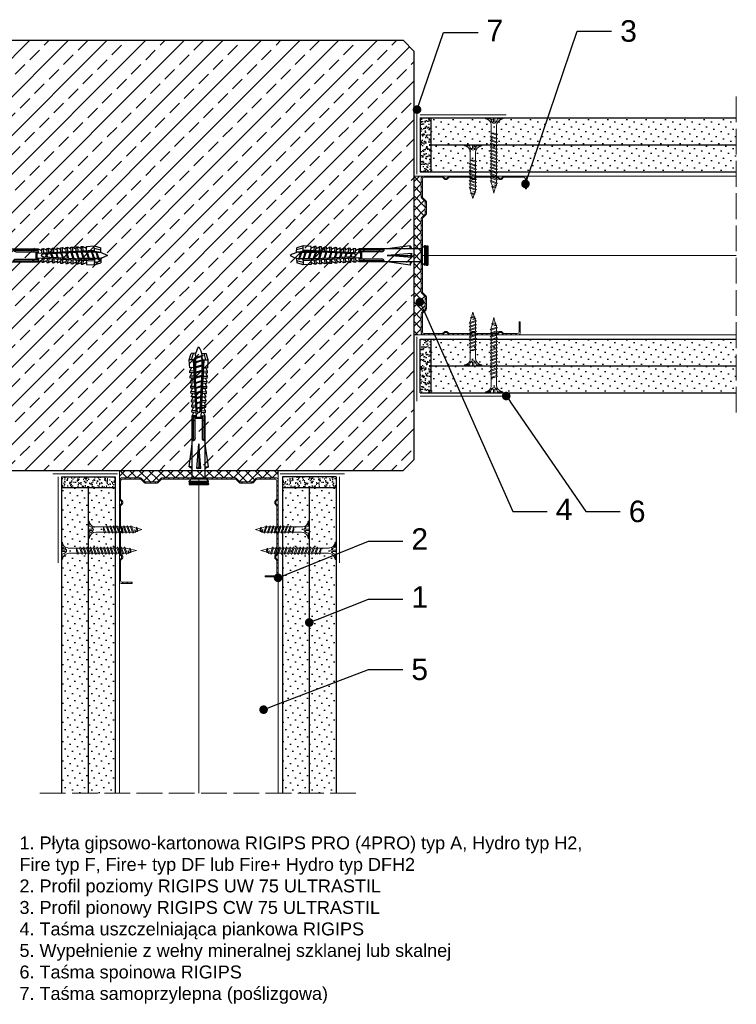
# Model space of a CAD drawing. Header units: millimetres. Extents: x 1245 to 3417, y 302 to 1534.
# Tile 5 of 9: x 2223 to 2557, y 302 to 759. Entities that reach past the tile are written whole.
import ezdxf
from ezdxf import colors
from ezdxf.entities.mleader import LeaderData, LeaderLine
from ezdxf.math import Vec2, Vec3

# ---------------------------------------------------------------- set-up
doc = ezdxf.new("R2010")
doc.units = ezdxf.units.MM
doc.linetypes.add('ACAD_ISO02W100', pattern=[15, 12, -3])
for name, color, linetype, lineweight in [('_ISOVER WELNA', 7, 'BATTING', 9), ('_RIGIPS AKCESORIA', 7, 'Continuous', 18), ('_RIGIPS G-K', 7, 'Continuous', 25), ('_RIGIPS PROFIL', 7, 'Continuous', 18), ('KRESKOWANIE', 7, 'Continuous', 9), ('OPISY', 7, 'Continuous', 9), ('PRZERYWANA', 7, 'ACAD_ISO02W100', 9)]:
    doc.layers.add(name, color=color, linetype=linetype, lineweight=lineweight)
doc.styles.get("Standard").update_dxf_attribs({"font": 'arial.ttf'})
doc.linetypes.add('BATTING', pattern='A,0.00254,-2.54,[134,ltypeshp.shx,S=2.54,R=0,X=-2.54,Y=0],-5.08,[134,ltypeshp.shx,S=2.54,R=180,X=2.54,Y=0],-2.54', length=10.16254)
pattern_1 = [(225, (111.4838, -378.402), (1.122532, -3.367596), [0, -3.175])]
pattern_2 = [(225, (111.4838, -401.602), (1.122532, -3.367596), [0, -3.175])]
pattern_3 = [(45, (3334.971, 2845.085), (3.367596, -1.122532), [0, -3.175])]
pattern_4 = [(45, (3358.171, 2845.085), (3.367596, -1.122532), [0, -3.175])]

# ---------------------------------------------------------------- blocks, each defined once
blk = doc.blocks.new('TN 25')
at = {"layer": '_RIGIPS AKCESORIA'}
for p, q in [((0, -0.84), (0, 7.16)), ((0, 7.16), (0.46, 7.16)), ((0.46, 4.78), (0, 4.78)), ((0.46, 7.16), (0.46, 4.78)), ((8.47, 4.46), (8.79, 5)), ((8.79, 5), (9.93, 2.01)), ((10.1, 4.46), (10.41, 5)), ((10.41, 5), (11.56, 2.01)), ((11.67, 4.46), (11.99, 5)), ((11.99, 5), (13.14, 2.01)), ((13.21, 4.46), (13.52, 5)), ((13.52, 5), (14.67, 2.01)), ((14.8, 4.46), (15.12, 5)), ((15.12, 5), (16.26, 2.01)), ((16.42, 4.46), (16.73, 5)), ((16.73, 5), (17.88, 2.01)), ((17.99, 4.46), (18.31, 5)), ((18.31, 5), (19.45, 2.01)), ((19.68, 4.46), (20, 5)), ((20, 5), (21.14, 2.01)), ((0, 3.5), (1.77, 3.5)), ((0, 2.83), (1.77, 2.83)), ((0.46, 1.64), (0, 1.64)), ((0.46, -0.84), (0.46, 1.64)), ((1.77, 3.5), (1.77, 4.2)), ((1.77, 2.83), (1.77, 2.18)), ((3.02, 4.46), (8.47, 4.46)), ((7.49, 2.01), (3.55, 2.01)), ((7.12, 4.46), (7.12, 3.18)), ((8.03, 2.01), (7.12, 4.46)), ((7.12, 3.18), (7.65, 1.53)), ((7.65, 1.53), (8.03, 2.01)), ((9.41, 2.01), (8.03, 2.01)), ((9.61, 1.51), (8.47, 4.46)), ((9, 4.46), (10.1, 4.46)), ((9.93, 2.01), (9.61, 1.51)), ((11.04, 2.01), (9.93, 2.01)), ((11.23, 1.51), (10.1, 4.46)), ((10.62, 4.46), (11.67, 4.46)), ((11.56, 2.01), (11.23, 1.51)), ((12.61, 2.01), (11.56, 2.01)), ((12.81, 1.51), (11.67, 4.46)), ((12.2, 4.46), (13.21, 4.46)), ((13.14, 2.01), (12.81, 1.51)), ((14.15, 2.01), (13.14, 2.01)), ((14.34, 1.51), (13.21, 4.46)), ((13.73, 4.46), (14.8, 4.46)), ((14.67, 2.01), (14.34, 1.51)), ((15.74, 2.01), (14.67, 2.01)), ((15.94, 1.51), (14.8, 4.46)), ((15.33, 4.46), (16.42, 4.46)), ((16.26, 2.01), (15.94, 1.51)), ((17.36, 2.01), (16.26, 2.01)), ((17.55, 1.51), (16.42, 4.46)), ((16.94, 4.46), (17.99, 4.46)), ((17.88, 2.01), (17.55, 1.51)), ((18.93, 2.01), (17.88, 2.01)), ((19.13, 1.51), (17.99, 4.46)), ((18.52, 4.46), (19.68, 4.46)), ((19.45, 2.01), (19.13, 1.51)), ((19.45, 2.01), (20.62, 2.01)), ((20.82, 1.51), (19.68, 4.46)), ((20.21, 4.46), (20.7, 4.46)), ((20.7, 4.46), (22.28, 3.98)), ((21.14, 2.01), (20.82, 1.51)), ((21.14, 2.01), (21.81, 2.12)), ((21.85, 1.83), (21.67, 3.28)), ((21.67, 3.28), (22.14, 2.4)), ((22.14, 2.4), (21.85, 1.83)), ((22.7, 2.36), (22.14, 2.4)), ((22.28, 3.98), (22.56, 4.37)), ((22.7, 2.36), (22.28, 3.98)), ((22.56, 4.37), (23.03, 2.71)), ((23.03, 2.71), (22.7, 2.36)), ((22.71, 3.85), (25, 3.24)), ((25, 3.24), (23.03, 2.71)), ((0, -0.84), (0.46, -0.84))]:
    blk.add_line(p, q, dxfattribs=at)
for centre, major_axis, ratio, start_param, end_param in [((3.09, 7.67), (0.17, 3.2), 0.826134, 1.773653, 3.180586), ((-0.04, 0.9), (0, 3.93), 0.848176, -0.720942, -0.151112), ((3.37, -1.57), (0.28, 3.57), 0.832181, 0.035984, 1.430787), ((-2.73, 15.91), (0, 14.76), 0.848176, 3.399396, 3.475072), ((0.59, 4.62), (0, 2.81), 0.848176, 3.475072, 3.862535), ((1.66, 3.18), (0, 0.895), 0.848176, -1.552777, -0.720942), ((1.66, 3.18), (0, 0.895), 0.848176, 3.862535, 4.730408)]:
    blk.add_ellipse(centre, major_axis=major_axis, ratio=ratio, start_param=start_param, end_param=end_param, dxfattribs=at)
blk = doc.blocks.new('TN 35')
at = {"layer": '_RIGIPS AKCESORIA'}
for p, q in [((0, -0.84), (0, 7.16)), ((0, 7.16), (0.46, 7.16)), ((0.46, 4.78), (0, 4.78)), ((0.46, 7.16), (0.46, 4.78)), ((8.47, 4.46), (8.79, 5)), ((8.79, 5), (9.93, 2.01)), ((10.1, 4.46), (10.41, 5)), ((10.41, 5), (11.56, 2.01)), ((11.67, 4.46), (11.99, 5)), ((11.99, 5), (13.14, 2.01)), ((13.21, 4.46), (13.52, 5)), ((13.52, 5), (14.67, 2.01)), ((14.8, 4.46), (15.12, 5)), ((15.12, 5), (16.26, 2.01)), ((16.42, 4.46), (16.73, 5)), ((16.73, 5), (17.88, 2.01)), ((17.99, 4.46), (18.31, 5)), ((18.31, 5), (19.45, 2.01)), ((19.57, 4.46), (19.88, 5)), ((19.88, 5), (21.03, 2.01)), ((21.14, 4.46), (21.46, 5)), ((21.46, 5), (22.6, 2.01)), ((22.72, 4.46), (23.03, 5)), ((23.03, 5), (24.18, 2.01)), ((24.29, 4.46), (24.61, 5)), ((24.61, 5), (25.75, 2.01)), ((25.87, 4.46), (26.18, 5)), ((26.18, 5), (27.33, 2.01)), ((27.44, 4.46), (27.76, 5)), ((27.76, 5), (28.9, 2.01)), ((29.13, 4.46), (29.45, 5)), ((29.45, 5), (30.59, 2.01)), ((0, 3.5), (1.77, 3.5)), ((0, 2.83), (1.77, 2.83)), ((0.46, 1.64), (0, 1.64)), ((0.46, -0.84), (0.46, 1.64)), ((1.77, 3.5), (1.77, 4.2)), ((1.77, 2.83), (1.77, 2.18)), ((3.02, 4.46), (8.47, 4.46)), ((7.49, 2.01), (3.55, 2.01)), ((7.12, 4.46), (7.12, 3.18)), ((8.03, 2.01), (7.12, 4.46)), ((7.12, 3.18), (7.65, 1.53)), ((7.65, 1.53), (8.03, 2.01)), ((9.41, 2.01), (8.03, 2.01)), ((9.61, 1.51), (8.47, 4.46)), ((9, 4.46), (10.1, 4.46)), ((9.93, 2.01), (9.61, 1.51)), ((11.04, 2.01), (9.93, 2.01)), ((11.23, 1.51), (10.1, 4.46)), ((10.62, 4.46), (11.67, 4.46)), ((11.56, 2.01), (11.23, 1.51)), ((12.61, 2.01), (11.56, 2.01)), ((12.81, 1.51), (11.67, 4.46)), ((12.2, 4.46), (13.21, 4.46)), ((13.14, 2.01), (12.81, 1.51)), ((14.15, 2.01), (13.14, 2.01)), ((14.34, 1.51), (13.21, 4.46)), ((13.73, 4.46), (14.8, 4.46)), ((14.67, 2.01), (14.34, 1.51)), ((15.74, 2.01), (14.67, 2.01)), ((15.94, 1.51), (14.8, 4.46)), ((15.33, 4.46), (16.42, 4.46)), ((16.26, 2.01), (15.94, 1.51)), ((17.36, 2.01), (16.26, 2.01)), ((17.55, 1.51), (16.42, 4.46)), ((16.94, 4.46), (17.99, 4.46)), ((17.88, 2.01), (17.55, 1.51)), ((18.93, 2.01), (17.84, 2.01)), ((19.13, 1.51), (17.99, 4.46)), ((18.52, 4.46), (19.57, 4.46)), ((19.45, 2.01), (19.13, 1.51)), ((20.51, 2.01), (19.41, 2.01)), ((20.7, 1.51), (19.57, 4.46)), ((20.09, 4.46), (21.14, 4.46)), ((21.03, 2.01), (20.7, 1.51)), ((22.08, 2.01), (20.99, 2.01)), ((22.28, 1.51), (21.14, 4.46)), ((21.67, 4.46), (22.72, 4.46)), ((22.6, 2.01), (22.28, 1.51)), ((23.66, 2.01), (22.56, 2.01)), ((23.85, 1.51), (22.72, 4.46)), ((23.24, 4.46), (24.29, 4.46)), ((24.18, 2.01), (23.85, 1.51)), ((25.23, 2.01), (24.14, 2.01)), ((25.43, 1.51), (24.29, 4.46)), ((24.81, 4.46), (25.87, 4.46)), ((25.75, 2.01), (25.43, 1.51)), ((26.81, 2.01), (25.71, 2.01)), ((27, 1.51), (25.87, 4.46)), ((26.39, 4.46), (27.44, 4.46)), ((27.33, 2.01), (27, 1.51)), ((28.38, 2.01), (27.33, 2.01)), ((28.58, 1.51), (27.44, 4.46)), ((27.96, 4.46), (29.13, 4.46)), ((28.9, 2.01), (28.58, 1.51)), ((28.9, 2.01), (30.07, 2.01)), ((30.27, 1.51), (29.13, 4.46)), ((29.65, 4.46), (30.15, 4.46)), ((30.15, 4.46), (31.73, 3.98)), ((30.59, 2.01), (30.27, 1.51)), ((30.59, 2.01), (31.26, 2.12)), ((31.3, 1.83), (31.12, 3.28)), ((31.12, 3.28), (31.59, 2.4)), ((31.59, 2.4), (31.3, 1.83)), ((32.15, 2.36), (31.59, 2.4)), ((31.73, 3.98), (32.01, 4.37)), ((32.15, 2.36), (31.73, 3.98)), ((32.01, 4.37), (32.48, 2.71)), ((32.48, 2.71), (32.15, 2.36)), ((32.16, 3.85), (35, 3.24)), ((35, 3.24), (32.48, 2.71)), ((0, -0.84), (0.46, -0.84))]:
    blk.add_line(p, q, dxfattribs=at)
for centre, major_axis, ratio, start_param, end_param in [((3.09, 7.67), (0.17, 3.2), 0.826134, 1.773653, 3.180586), ((-0.04, 0.9), (0, 3.93), 0.848176, -0.720942, -0.151112), ((3.37, -1.57), (0.28, 3.57), 0.832181, 0.035984, 1.430787), ((-2.73, 15.91), (0, 14.76), 0.848176, 3.399396, 3.475072), ((0.59, 4.62), (0, 2.81), 0.848176, 3.475072, 3.862535), ((1.66, 3.18), (0, 0.895), 0.848176, -1.552777, -0.720942), ((1.66, 3.18), (0, 0.895), 0.848176, 3.862535, 4.730408)]:
    blk.add_ellipse(centre, major_axis=major_axis, ratio=ratio, start_param=start_param, end_param=end_param, dxfattribs=at)
blk = doc.blocks.new('CW 75 ULTRASTIL')
h = blk.add_hatch()
h.set_pattern_fill('ANSI31', color=256, scale=0.5, style=0)
h.paths.add_polyline_path([(106.07, 103.31, -0.414214), (106.87, 104.11), (115.19, 104.11, -0.198912), (115.55, 103.96), (116.25, 103.25, 0.198912), (116.61, 103.11), (117.19, 103.11, 0.198912), (117.55, 103.25), (118.25, 103.96, -0.198912), (118.61, 104.11), (127.89, 104.11, -0.198912), (128.25, 103.96), (128.95, 103.25, 0.198912), (129.31, 103.11), (129.89, 103.11, 0.198912), (130.25, 103.25), (130.95, 103.96, -0.198912), (131.31, 104.11), (140.59, 104.11, -0.198912), (140.95, 103.96), (141.65, 103.25, 0.198912), (142.01, 103.11), (142.59, 103.11, 0.198912), (142.95, 103.25), (143.65, 103.96, -0.198912), (144.01, 104.11), (153.17, 104.11, -0.414214), (153.97, 103.31), (153.97, 98.66), (154.52, 98.66), (154.52, 103.86, 0.414214), (153.72, 104.66), (144.01, 104.66, 0.198912), (143.65, 104.51), (142.95, 103.8, -0.198912), (142.59, 103.66), (142.01, 103.66, -0.198912), (141.65, 103.8), (140.95, 104.51, 0.198912), (140.59, 104.66), (131.31, 104.66, 0.198912), (130.95, 104.51), (130.25, 103.8, -0.198912), (129.89, 103.66), (129.31, 103.66, -0.198912), (128.95, 103.8), (128.25, 104.51, 0.198912), (127.89, 104.66), (118.61, 104.66, 0.198912), (118.25, 104.51), (117.55, 103.8, -0.198912), (117.19, 103.66), (116.61, 103.66, -0.198912), (116.25, 103.8), (115.55, 104.51, 0.198912), (115.19, 104.66), (106.32, 104.66, 0.414214), (105.52, 103.86), (105.52, 94.86, 0.198912), (105.67, 94.51), (107.17, 93, -0.198912), (107.32, 92.65), (107.32, 87.06, -0.198912), (107.17, 86.71), (105.67, 85.2, 0.198912), (105.52, 84.85), (105.52, 50.66, 0.198912), (105.67, 50.31), (107.17, 48.8, -0.198912), (107.32, 48.45), (107.32, 42.86, -0.198912), (107.17, 42.51), (105.67, 41, 0.198912), (105.52, 40.65), (105.52, 31.66, 0.414214), (106.32, 30.86), (115.19, 30.86, 0.198912), (115.55, 31), (116.25, 31.71, -0.198912), (116.61, 31.86), (117.19, 31.86, -0.198912), (117.55, 31.71), (118.25, 31, 0.198912), (118.61, 30.86), (127.89, 30.86, 0.198912), (128.25, 31), (128.95, 31.71, -0.198912), (129.31, 31.86), (129.89, 31.86, -0.198912), (130.25, 31.71), (130.95, 31, 0.198912), (131.31, 30.86), (140.59, 30.86, 0.198912), (140.95, 31), (141.65, 31.71, -0.198912), (142.01, 31.86), (142.59, 31.86, -0.198912), (142.95, 31.71), (143.65, 31, 0.198912), (144.01, 30.86), (150.72, 30.86, 0.414214), (151.52, 31.66), (151.52, 36.86), (150.97, 36.86), (150.97, 32.21, -0.414214), (150.17, 31.41), (144.01, 31.41, -0.198912), (143.65, 31.55), (142.95, 32.26, 0.198912), (142.59, 32.41), (142.01, 32.41, 0.198912), (141.65, 32.26), (140.95, 31.55, -0.198912), (140.59, 31.41), (131.31, 31.41, -0.198912), (130.95, 31.55), (130.25, 32.26, 0.198912), (129.89, 32.41), (129.31, 32.41, 0.198912), (128.95, 32.26), (128.25, 31.55, -0.198912), (127.89, 31.41), (118.61, 31.41, -0.198912), (118.25, 31.55), (117.55, 32.26, 0.198912), (117.19, 32.41), (116.61, 32.41, 0.198912), (116.25, 32.26), (115.55, 31.55, -0.198912), (115.19, 31.41), (106.87, 31.41, -0.414214), (106.07, 32.21), (106.07, 40.65, -0.198912), (106.22, 41), (107.72, 42.51, 0.198912), (107.87, 42.86), (107.87, 48.45, 0.198912), (107.72, 48.8), (106.22, 50.31, -0.198912), (106.07, 50.66), (106.07, 84.85, -0.198912), (106.22, 85.2), (107.72, 86.71, 0.198912), (107.87, 87.06), (107.87, 92.65, 0.198912), (107.72, 93), (106.22, 94.51, -0.198912), (106.07, 94.86)])
at = {"layer": '_RIGIPS PROFIL'}
for p, q in [((105.52, 103.86), (105.52, 94.86)), ((106.07, 103.31), (106.07, 94.86)), ((115.19, 104.66), (106.32, 104.66)), ((115.19, 104.11), (106.87, 104.11)), ((115.55, 104.51), (116.25, 103.8)), ((115.55, 103.96), (116.25, 103.25)), ((117.19, 103.66), (116.61, 103.66)), ((117.19, 103.11), (116.61, 103.11)), ((118.25, 104.51), (117.55, 103.8)), ((118.25, 103.96), (117.55, 103.25)), ((127.89, 104.66), (118.61, 104.66)), ((127.89, 104.11), (118.61, 104.11)), ((128.25, 104.51), (128.95, 103.8)), ((128.25, 103.96), (128.95, 103.25)), ((129.89, 103.66), (129.31, 103.66)), ((129.89, 103.11), (129.31, 103.11)), ((130.95, 104.51), (130.25, 103.8)), ((130.95, 103.96), (130.25, 103.25)), ((131.31, 104.66), (140.59, 104.66)), ((131.31, 104.11), (140.59, 104.11)), ((140.95, 104.51), (141.65, 103.8)), ((140.95, 103.96), (141.65, 103.25)), ((142.59, 103.66), (142.01, 103.66)), ((142.59, 103.11), (142.01, 103.11)), ((143.65, 104.51), (142.95, 103.8)), ((143.65, 103.96), (142.95, 103.25)), ((153.72, 104.66), (144.01, 104.66)), ((153.17, 104.11), (144.01, 104.11)), ((153.97, 98.66), (153.97, 103.31)), ((154.52, 98.66), (154.52, 103.86)), ((153.97, 98.66), (154.52, 98.66)), ((107.17, 93), (105.67, 94.51)), ((107.72, 93), (106.22, 94.51)), ((107.32, 92.65), (107.32, 87.06)), ((107.87, 92.65), (107.87, 87.06)), ((105.52, 84.85), (105.52, 50.66)), ((107.17, 86.71), (105.67, 85.2)), ((106.07, 84.85), (106.07, 50.66)), ((107.72, 86.71), (106.22, 85.2)), ((107.17, 48.8), (105.67, 50.31)), ((107.72, 48.8), (106.22, 50.31)), ((107.32, 42.86), (107.32, 48.45)), ((107.87, 42.86), (107.87, 48.45)), ((107.17, 42.51), (105.67, 41)), ((107.72, 42.51), (106.22, 41)), ((105.52, 31.66), (105.52, 40.65)), ((106.07, 32.21), (106.07, 40.65)), ((150.97, 36.86), (150.97, 32.21)), ((150.97, 36.86), (151.52, 36.86)), ((151.52, 36.86), (151.52, 31.66)), ((115.55, 31.55), (116.25, 32.26)), ((117.19, 32.41), (116.61, 32.41)), ((118.25, 31.55), (117.55, 32.26)), ((128.25, 31.55), (128.95, 32.26)), ((129.89, 32.41), (129.31, 32.41)), ((130.95, 31.55), (130.25, 32.26)), ((140.95, 31.55), (141.65, 32.26)), ((142.59, 32.41), (142.01, 32.41)), ((143.65, 31.55), (142.95, 32.26)), ((115.19, 30.86), (106.32, 30.86)), ((115.19, 31.41), (106.87, 31.41)), ((115.55, 31), (116.25, 31.71)), ((117.19, 31.86), (116.61, 31.86)), ((118.25, 31), (117.55, 31.71)), ((127.89, 31.41), (118.61, 31.41)), ((127.89, 30.86), (118.61, 30.86)), ((128.25, 31), (128.95, 31.71)), ((129.89, 31.86), (129.31, 31.86)), ((130.95, 31), (130.25, 31.71)), ((131.31, 31.41), (140.59, 31.41)), ((131.31, 30.86), (140.59, 30.86)), ((140.95, 31), (141.65, 31.71)), ((142.59, 31.86), (142.01, 31.86)), ((143.65, 31), (142.95, 31.71)), ((150.17, 31.41), (144.01, 31.41)), ((150.72, 30.86), (144.01, 30.86))]:
    blk.add_line(p, q, dxfattribs=at)
for centre, radius, start, end in [((106.32, 103.86), 0.8, 90, 180), ((106.87, 103.31), 0.8, 90, 180), ((115.19, 104.16), 0.5, 45, 90), ((115.19, 103.61), 0.5, 45, 90), ((116.61, 104.16), 0.5, 225, 270), ((116.61, 103.61), 0.5, 225, 270), ((117.19, 104.16), 0.5, 270, 315), ((117.19, 103.61), 0.5, 270, 315), ((118.61, 104.16), 0.5, 90, 135), ((118.61, 103.61), 0.5, 90, 135), ((127.89, 104.16), 0.5, 45, 90), ((127.89, 103.61), 0.5, 45, 90), ((129.31, 104.16), 0.5, 225, 270), ((129.31, 103.61), 0.5, 225, 270), ((129.89, 104.16), 0.5, 270, 315), ((129.89, 103.61), 0.5, 270, 315), ((131.31, 104.16), 0.5, 90, 135), ((131.31, 103.61), 0.5, 90, 135), ((140.59, 104.16), 0.5, 45, 90), ((140.59, 103.61), 0.5, 45, 90), ((142.01, 104.16), 0.5, 225, 270), ((142.01, 103.61), 0.5, 225, 270), ((142.59, 104.16), 0.5, 270, 315), ((142.59, 103.61), 0.5, 270, 315), ((144.01, 104.16), 0.5, 90, 135), ((144.01, 103.61), 0.5, 90, 135), ((153.17, 103.31), 0.8, 0, 90), ((153.72, 103.86), 0.8, 0, 90), ((106.02, 94.86), 0.5, 180, 225), ((106.57, 94.86), 0.5, 180, 225), ((106.82, 92.65), 0.5, 0, 45), ((107.37, 92.65), 0.5, 0, 45), ((106.82, 87.06), 0.5, 315, 0), ((107.37, 87.06), 0.5, 315, 0), ((106.02, 84.85), 0.5, 135, 180), ((106.57, 84.85), 0.5, 135, 180), ((106.02, 50.66), 0.5, 180, 225), ((106.57, 50.66), 0.5, 180, 225), ((106.82, 48.45), 0.5, 0, 45), ((107.37, 48.45), 0.5, 0, 45), ((106.82, 42.86), 0.5, 315, 0), ((107.37, 42.86), 0.5, 315, 0), ((106.02, 40.65), 0.5, 135, 180), ((106.57, 40.65), 0.5, 135, 180), ((106.87, 32.21), 0.8, 180, 270), ((116.61, 31.91), 0.5, 90, 135), ((117.19, 31.91), 0.5, 45, 90), ((129.31, 31.91), 0.5, 90, 135), ((129.89, 31.91), 0.5, 45, 90), ((142.01, 31.91), 0.5, 90, 135), ((142.59, 31.91), 0.5, 45, 90), ((150.17, 32.21), 0.8, 270, 0), ((106.32, 31.66), 0.8, 180, 270), ((115.19, 31.91), 0.5, 270, 315), ((115.19, 31.36), 0.5, 270, 315), ((116.61, 31.36), 0.5, 90, 135), ((117.19, 31.36), 0.5, 45, 90), ((118.61, 31.91), 0.5, 225, 270), ((118.61, 31.36), 0.5, 225, 270), ((127.89, 31.91), 0.5, 270, 315), ((127.89, 31.36), 0.5, 270, 315), ((129.31, 31.36), 0.5, 90, 135), ((129.89, 31.36), 0.5, 45, 90), ((131.31, 31.91), 0.5, 225, 270), ((131.31, 31.36), 0.5, 225, 270), ((140.59, 31.91), 0.5, 270, 315), ((140.59, 31.36), 0.5, 270, 315), ((142.01, 31.36), 0.5, 90, 135), ((142.59, 31.36), 0.5, 45, 90), ((144.01, 31.91), 0.5, 225, 270), ((144.01, 31.36), 0.5, 225, 270), ((150.72, 31.66), 0.8, 270, 0)]:
    blk.add_arc(centre, radius, start, end, dxfattribs=at)
blk = doc.blocks.new('kolek rozprezny komplet 60')
for p, q in [((393.81, 219.85), (390.76, 218.91)), ((393.68, 217.35), (393.81, 219.85)), ((397.41, 219.66), (393.81, 219.85)), ((443.47, 219.95), (432.8, 218.45)), ((443.47, 218.45), (443.47, 219.95)), ((443.47, 219.95), (444.34, 218.45)), ((450.17, 219.95), (448.67, 218.45)), ((450.17, 219.95), (450.17, 210.95)), ((450.67, 219.95), (450.17, 219.95)), ((450.67, 219.95), (450.67, 210.95)), ((450.67, 219.35), (451.17, 219.95)), ((451.17, 219.95), (451.67, 219.95)), ((451.17, 219.95), (451.17, 210.95)), ((451.67, 219.95), (451.67, 210.95)), ((390.66, 217.01), (390.76, 218.91)), ((393.15, 216.88), (390.66, 217.01)), ((393.75, 218.75), (390.71, 217.96)), ((391.67, 216.95), (392.67, 216.95)), ((392.67, 216.95), (391.67, 213.95)), ((392.67, 216.95), (392.07, 213.95)), ((393.07, 216.95), (392.07, 213.95)), ((392.67, 216.95), (393.04, 217.45)), ((393.07, 216.95), (393.04, 217.45)), ((393.07, 216.95), (394.67, 216.95)), ((394.67, 216.95), (393.67, 213.95)), ((417.38, 216.11), (393.68, 217.35)), ((420.47, 216.55), (393.71, 217.95)), ((394.67, 216.95), (394.07, 213.95)), ((395.07, 216.95), (394.07, 213.95)), ((394.67, 216.95), (394.92, 217.29)), ((395.07, 216.95), (395.05, 217.28)), ((395.07, 216.95), (397.07, 216.95)), ((397.07, 216.95), (396.07, 213.95)), ((397.07, 216.95), (396.47, 213.95)), ((397.47, 216.95), (396.47, 213.95)), ((397.07, 216.95), (397.23, 217.17)), ((397.31, 217.76), (397.41, 219.66)), ((397.47, 216.95), (397.46, 217.16)), ((397.47, 216.95), (399.47, 216.95)), ((397.67, 217.14), (397.71, 217.74)), ((399, 219.58), (397.82, 218.98)), ((398.47, 217.1), (398.5, 217.7)), ((399.47, 216.95), (398.47, 213.95)), ((399.47, 216.95), (398.87, 213.95)), ((399.87, 216.95), (398.87, 213.95)), ((398.9, 217.68), (399, 219.58)), ((399.8, 219.54), (399, 219.58)), ((399.47, 216.95), (399.55, 217.05)), ((399.7, 217.64), (399.8, 219.54)), ((399.87, 216.95), (399.87, 217.03)), ((399.87, 216.95), (401.38, 216.95)), ((400.07, 217.02), (400.1, 217.62)), ((401.4, 219.45), (400.22, 218.85)), ((400.87, 216.98), (400.9, 217.58)), ((401.87, 216.92), (400.87, 213.95)), ((401.87, 216.92), (401.27, 213.95)), ((402.26, 216.9), (401.27, 213.95)), ((401.3, 217.56), (401.4, 219.45)), ((402.2, 219.41), (401.4, 219.45)), ((402.1, 217.51), (402.2, 219.41)), ((402.47, 216.89), (402.5, 217.49)), ((403.8, 219.33), (402.61, 218.72)), ((403.27, 216.85), (403.3, 217.45)), ((404.22, 216.8), (403.31, 214.05)), ((403.7, 217.43), (403.8, 219.33)), ((404.24, 216.8), (403.7, 214.07)), ((404.62, 216.78), (403.72, 214.07)), ((404.6, 219.29), (403.8, 219.33)), ((404.5, 217.39), (404.6, 219.29)), ((404.86, 216.77), (404.9, 217.37)), ((406.19, 219.2), (405.01, 218.6)), ((405.66, 216.73), (405.69, 217.32)), ((406.58, 216.68), (405.75, 214.18)), ((406.09, 217.3), (406.19, 219.2)), ((406.62, 216.68), (406.12, 214.2)), ((406.98, 216.66), (406.16, 214.2)), ((406.99, 219.16), (406.19, 219.2)), ((406.89, 217.26), (406.99, 219.16)), ((407.26, 216.64), (407.29, 217.24)), ((408.59, 219.08), (407.41, 218.47)), ((408.06, 216.6), (408.09, 217.2)), ((408.94, 216.55), (408.19, 214.31)), ((408.49, 217.18), (408.59, 219.08)), ((408.99, 216.55), (408.55, 214.33)), ((409.39, 219.03), (408.59, 219.08)), ((409.34, 216.53), (408.6, 214.33)), ((409.29, 217.14), (409.39, 219.03)), ((409.66, 216.52), (409.69, 217.12)), ((410.99, 218.95), (409.8, 218.35)), ((410.46, 216.47), (410.49, 217.07)), ((411.3, 216.43), (410.64, 214.44)), ((410.89, 217.05), (410.99, 218.95)), ((411.37, 216.43), (410.98, 214.45)), ((411.69, 216.41), (411.04, 214.46)), ((412.59, 218.87), (411.4, 218.26)), ((412.05, 216.39), (412.09, 216.99)), ((412.49, 216.97), (412.59, 218.87)), ((413.38, 218.82), (412.59, 218.87)), ((412.85, 216.35), (412.89, 216.95)), ((413.66, 216.31), (413.08, 214.56)), ((413.28, 216.93), (413.38, 218.82)), ((413.75, 216.3), (413.4, 214.58)), ((414.05, 216.29), (413.49, 214.58)), ((414.98, 218.74), (413.8, 218.14)), ((414.45, 216.27), (414.48, 216.86)), ((414.88, 216.84), (414.98, 218.74)), ((415.78, 218.7), (414.98, 218.74)), ((415.25, 216.22), (415.28, 216.82)), ((416.02, 216.18), (415.52, 214.69)), ((415.68, 216.8), (415.78, 218.7)), ((416.12, 216.18), (415.83, 214.71)), ((416.41, 216.16), (415.93, 214.71)), ((417.38, 218.62), (416.2, 218.01)), ((417.28, 216.72), (417.38, 218.62)), ((418.18, 218.57), (417.38, 218.62)), ((418.22, 215.58), (418.01, 214.95)), ((418.08, 216.68), (418.18, 218.57)), ((419.78, 218.49), (418.59, 217.89)), ((419.68, 216.59), (419.78, 218.49)), ((430.17, 217.15), (419.71, 217.15)), ((431.37, 217.95), (419.75, 217.95)), ((448.67, 218.45), (419.77, 218.45)), ((420.47, 217.15), (420.47, 213.75)), ((420.67, 217.15), (420.67, 213.75)), ((420.87, 217.15), (420.87, 213.75)), ((444.34, 216.37), (432.8, 215.45)), ((432.8, 215.45), (443.47, 215.45)), ((444.34, 214.53), (432.8, 215.45)), ((444.34, 216.37), (443.47, 215.45)), ((444.34, 214.53), (443.47, 215.45)), ((444.34, 214.53), (444.34, 216.37)), ((448.67, 218.45), (448.67, 212.45)), ((448.67, 216.95), (448.67, 213.95)), ((393.15, 214.02), (390.66, 213.89)), ((390.66, 213.89), (390.76, 211.99)), ((393.75, 212.15), (390.71, 212.94)), ((393.81, 211.05), (390.76, 211.99)), ((391.67, 213.95), (391.71, 213.45)), ((391.71, 213.45), (392.07, 213.95)), ((392.07, 213.95), (393.67, 213.95)), ((393.67, 213.95), (393.7, 213.55)), ((417.38, 214.79), (393.68, 213.55)), ((393.68, 213.55), (393.81, 211.05)), ((420.47, 214.35), (393.71, 212.95)), ((393.78, 213.55), (394.07, 213.95)), ((397.41, 211.24), (393.81, 211.05)), ((394.07, 213.95), (396.07, 213.95)), ((396.07, 213.95), (396.09, 213.67)), ((396.28, 213.68), (396.47, 213.95)), ((396.47, 213.95), (398.47, 213.95)), ((397.31, 213.14), (397.41, 211.24)), ((397.67, 213.76), (397.71, 213.16)), ((399, 211.32), (397.82, 211.93)), ((398.47, 213.95), (398.48, 213.8)), ((398.47, 213.8), (398.5, 213.2)), ((398.77, 213.81), (398.87, 213.95)), ((398.87, 213.95), (400.87, 213.95)), ((398.9, 213.22), (399, 211.32)), ((399.8, 211.36), (399, 211.32)), ((399.7, 213.26), (399.8, 211.36)), ((400.07, 213.88), (400.1, 213.28)), ((401.4, 211.45), (400.22, 212.05)), ((400.87, 213.95), (400.88, 213.92)), ((400.87, 213.92), (400.9, 213.32)), ((401.27, 213.95), (401.38, 213.95)), ((401.27, 213.94), (401.27, 213.95)), ((401.3, 213.35), (401.4, 211.45)), ((402.2, 211.49), (401.4, 211.45)), ((402.1, 213.39), (402.2, 211.49)), ((402.47, 214.01), (402.5, 213.41)), ((403.8, 211.57), (402.61, 212.18)), ((403.27, 214.05), (403.3, 213.45)), ((403.7, 213.47), (403.8, 211.57)), ((404.6, 211.62), (403.8, 211.57)), ((404.5, 213.51), (404.6, 211.62)), ((404.86, 214.13), (404.9, 213.53)), ((406.19, 211.7), (405.01, 212.3)), ((405.66, 214.17), (405.69, 213.58)), ((406.09, 213.6), (406.19, 211.7)), ((406.99, 211.74), (406.19, 211.7)), ((406.89, 213.64), (406.99, 211.74)), ((407.26, 214.26), (407.29, 213.66)), ((408.59, 211.82), (407.41, 212.43)), ((408.06, 214.3), (408.09, 213.7)), ((408.49, 213.72), (408.59, 211.82)), ((409.39, 211.87), (408.59, 211.82)), ((409.29, 213.76), (409.39, 211.87)), ((409.66, 214.38), (409.69, 213.79)), ((410.99, 211.95), (409.8, 212.55)), ((410.46, 214.43), (410.49, 213.83)), ((410.89, 213.85), (410.99, 211.95)), ((412.59, 212.03), (411.4, 212.64)), ((412.05, 214.51), (412.09, 213.91)), ((412.49, 213.93), (412.59, 212.03)), ((413.38, 212.08), (412.59, 212.03)), ((412.85, 214.55), (412.89, 213.95)), ((413.28, 213.97), (413.38, 212.08)), ((414.98, 212.16), (413.8, 212.76)), ((414.45, 214.64), (414.48, 214.04)), ((414.88, 214.06), (414.98, 212.16)), ((415.78, 212.2), (414.98, 212.16)), ((415.25, 214.68), (415.28, 214.08)), ((415.68, 214.1), (415.78, 212.2)), ((417.38, 212.29), (416.2, 212.89)), ((417.28, 214.18), (417.38, 212.29)), ((418.18, 212.33), (417.38, 212.29)), ((418.08, 214.22), (418.18, 212.33)), ((419.78, 212.41), (418.59, 213.01)), ((419.68, 214.31), (419.78, 212.41)), ((430.17, 213.75), (419.71, 213.75)), ((431.37, 212.95), (419.75, 212.95)), ((448.67, 212.45), (419.77, 212.45)), ((443.47, 210.95), (432.8, 212.45)), ((443.47, 212.45), (443.47, 210.95)), ((443.47, 210.95), (444.34, 212.45)), ((450.17, 210.95), (448.67, 212.45)), ((450.67, 210.95), (450.17, 210.95)), ((450.67, 211.55), (451.17, 210.95)), ((451.17, 210.95), (451.67, 210.95))]:
    blk.add_line(p, q)
for centre, radius, start, end in [((393.41, 206.24), 10.85, 99.2038, 121.9083), ((393.41, 224.66), 10.85, 238.0917, 260.7962), ((393.65, 216.85), 0.5, 87, 177), ((397.68, 219.24), 0.3, 177, 297), ((400.08, 219.12), 0.3, 177, 297), ((402.48, 218.99), 0.3, 177, 297), ((404.87, 218.87), 0.3, 177, 297), ((407.27, 218.74), 0.3, 177, 297), ((409.67, 218.61), 0.3, 177, 297), ((411.27, 218.53), 0.3, 177, 297), ((413.66, 218.41), 0.3, 177, 297), ((416.06, 218.28), 0.3, 177, 297), ((417.55, 215.45), 0.682, 255.8604, 104.1386), ((418.46, 218.15), 0.3, 177, 297), ((422.67, 216.95), 1, 90, 168.463), ((430.17, 218.45), 1.3, 270, 0), ((393.65, 214.05), 0.5, 183, 273), ((397.68, 211.66), 0.3, 63, 183), ((400.08, 211.78), 0.3, 63, 183), ((402.48, 211.91), 0.3, 63, 183), ((404.87, 212.03), 0.3, 63, 183), ((407.27, 212.16), 0.3, 63, 183), ((409.67, 212.29), 0.3, 63, 183), ((411.27, 212.37), 0.3, 63, 183), ((413.66, 212.5), 0.3, 63, 183), ((416.06, 212.62), 0.3, 63, 183), ((418.46, 212.75), 0.3, 63, 183), ((422.67, 213.95), 1, 191.537, 270), ((430.17, 212.45), 1.3, 0, 90)]:
    blk.add_arc(centre, radius, start, end)
blk = doc.blocks.new('_Dot')
at = {"color": 0, "linetype": 'ByBlock', "lineweight": -2}
blk.add_line((-0.5, 0), (-1, 0), dxfattribs=at)
at = {"color": 0, "linetype": 'ByBlock', "const_width": 0.5}
blk.add_lwpolyline([(-0.25, 0, 1), (0.25, 0, 1)], format="xyb", close=True, dxfattribs=at)

msp = doc.modelspace()

# ---------------------------------------------------------------- hatches: boundary and pattern name
at = {"layer": '_RIGIPS AKCESORIA'}
h = msp.add_hatch(dxfattribs=at)
h.set_pattern_fill('ANSI37', color=256, style=0)
h.set_pattern_definition([(45, (461.4838, -390.002), (-2.245064, 2.245064), []), (135, (461.4838, -390.002), (-2.245064, -2.245064), [])])
h.paths.add_polyline_path([(2410.19, 666.97, -0.198912), (2410.33, 667.33), (2411.84, 668.84, 0.198912), (2411.99, 669.19), (2411.99, 674.77, 0.198912), (2411.84, 675.13), (2410.33, 676.64, -0.198912), (2410.19, 676.99), (2410.19, 685.98, -0.414214), (2410.99, 686.78), (2406.69, 686.78), (2406.69, 612.98), (2410.99, 612.98, -0.414214), (2410.19, 613.78), (2410.19, 622.77, -0.198912), (2410.33, 623.13), (2411.84, 624.64, 0.198912), (2411.99, 624.99), (2411.99, 630.57, 0.198912), (2411.84, 630.93), (2410.33, 632.44, -0.198912), (2410.19, 632.79)])
h = msp.add_hatch(dxfattribs=at)
h.set_pattern_fill('ANSI37', color=256, angle=90, style=0)
h.set_pattern_definition([(225, (3346.571, 2495.085), (-2.245064, 2.245064), []), (135, (3346.571, 2495.085), (2.245064, 2.245064), [])])
h.paths.add_polyline_path([(2289.59, 546.38, 0.198912), (2289.24, 546.24), (2287.73, 544.73, -0.198912), (2287.38, 544.58), (2281.79, 544.58, -0.198912), (2281.44, 544.73), (2279.93, 546.24, 0.198912), (2279.58, 546.38), (2270.59, 546.38, 0.414214), (2269.79, 545.58), (2269.79, 549.88), (2343.59, 549.88), (2343.59, 545.58, 0.414214), (2342.79, 546.38), (2333.79, 546.38, 0.198912), (2333.44, 546.24), (2331.93, 544.73, -0.198912), (2331.58, 544.58), (2325.99, 544.58, -0.198912), (2325.64, 544.73), (2324.13, 546.24, 0.198912), (2323.78, 546.38)])
at = {"layer": '_RIGIPS G-K'}
h = msp.add_hatch(dxfattribs=at)
h.set_pattern_fill('AR-SAND', color=256, scale=0.05, style=0)
h.set_pattern_definition([(37.5, (395.1504, -401.602), (-0.0800016, 2.4470662), [0, -1.9304, 0, -2.159, 0, -2.06375]), (7.5, (395.1504, -401.602), (2.2476164, 3.5841255), [0, -1.0414, 0, -1.7399, 0, -0.66675]), (327.5, (393.5883, -401.602), (3.9549619, 0.007186), [0, -0.635, 0, -2.286, 0, -2.9845]), (317.5, (393.5883, -401.602), (3.8177823, 1.1146466), [0, -0.3175, 0, -1.4986, 0, -1.7145])])
h.paths.add_polyline_path([(2414.69, 713.78), (2409.69, 713.78), (2409.69, 688.78), (2414.69, 688.78)])
h = msp.add_hatch(dxfattribs=at)
h.set_pattern_fill('DOTS', color=256, scale=2, angle=225, style=0)
h.set_pattern_definition(pattern_2)
h.paths.add_polyline_path([(2556.69, 701.28), (2556.69, 713.78), (2414.69, 713.78), (2414.69, 701.28)])
h = msp.add_hatch(dxfattribs=at)
h.set_pattern_fill('DOTS', color=256, scale=2, angle=225, style=0)
h.set_pattern_definition(pattern_2)
h.paths.add_polyline_path([(2556.69, 688.78), (2556.69, 701.28), (2414.69, 701.28), (2414.69, 688.78)])
h = msp.add_hatch(dxfattribs=at)
h.set_pattern_fill('AR-SAND', color=256, scale=0.05, style=0)
h.set_pattern_definition([(322.5, (395.1504, 1701.3655), (-0.0800016, -2.4470662), [0, -1.9304, 0, -2.159, 0, -2.06375]), (352.5, (395.1504, 1701.3655), (2.2476164, -3.5841255), [0, -1.0414, 0, -1.7399, 0, -0.66675]), (32.5, (393.5883, 1701.3655), (3.9549619, -0.007186), [0, -0.635, 0, -2.286, 0, -2.9845]), (42.5, (393.5883, 1701.3655), (3.8177823, -1.1146466), [0, -0.3175, 0, -1.4986, 0, -1.7145])])
h.paths.add_polyline_path([(2414.69, 585.98), (2409.69, 585.98), (2409.69, 610.98), (2414.69, 610.98)])
h = msp.add_hatch(dxfattribs=at)
h.set_pattern_fill('DOTS', color=256, scale=2, angle=225, style=0)
h.set_pattern_definition(pattern_1)
h.paths.add_polyline_path([(2556.69, 598.48), (2556.69, 610.98), (2414.69, 610.98), (2414.69, 598.48)])
h = msp.add_hatch(dxfattribs=at)
h.set_pattern_fill('DOTS', color=256, scale=2, angle=225, style=0)
h.set_pattern_definition(pattern_1)
h.paths.add_polyline_path([(2556.69, 585.98), (2556.69, 598.48), (2414.69, 598.48), (2414.69, 585.98)])
h = msp.add_hatch(dxfattribs=at)
h.set_pattern_fill('AR-SAND', color=256, scale=0.05, angle=90, style=0)
h.set_pattern_definition([(232.5, (3358.171, 2561.4185), (-2.4470662, 0.0800016), [0, -1.9304, 0, -2.159, 0, -2.06375]), (262.5, (3358.171, 2561.4185), (-3.5841255, -2.2476164), [0, -1.0414, 0, -1.7399, 0, -0.66675]), (302.5, (3358.171, 2562.9806), (-0.007186, -3.9549619), [0, -0.635, 0, -2.286, 0, -2.9845]), (312.5, (3358.171, 2562.9806), (-1.1146466, -3.8177823), [0, -0.3175, 0, -1.4986, 0, -1.7145])])
h.paths.add_polyline_path([(2242.79, 541.88), (2242.79, 546.88), (2267.79, 546.88), (2267.79, 541.88)])
h = msp.add_hatch(dxfattribs=at)
h.set_pattern_fill('AR-SAND', color=256, scale=0.05, angle=90, style=0)
h.set_pattern_definition([(307.5, (1255.2034, 2561.4185), (2.4470662, 0.0800016), [0, -1.9304, 0, -2.159, 0, -2.06375]), (277.5, (1255.2034, 2561.4185), (3.5841255, -2.2476164), [0, -1.0414, 0, -1.7399, 0, -0.66675]), (237.5, (1255.2034, 2562.9806), (0.007186, -3.9549619), [0, -0.635, 0, -2.286, 0, -2.9845]), (227.5, (1255.2034, 2562.9806), (1.1146466, -3.8177823), [0, -0.3175, 0, -1.4986, 0, -1.7145])])
h.paths.add_polyline_path([(2370.59, 541.88), (2370.59, 546.88), (2345.59, 546.88), (2345.59, 541.88)])
h = msp.add_hatch(dxfattribs=at)
h.set_pattern_fill('DOTS', color=256, scale=2, angle=315, style=0)
h.set_pattern_definition(pattern_4)
h.paths.add_polyline_path([(2255.29, 399.88), (2242.79, 399.88), (2242.79, 541.88), (2255.29, 541.88)])
h = msp.add_hatch(dxfattribs=at)
h.set_pattern_fill('DOTS', color=256, scale=2, angle=315, style=0)
h.set_pattern_definition(pattern_4)
h.paths.add_polyline_path([(2267.79, 399.88), (2255.29, 399.88), (2255.29, 541.88), (2267.79, 541.88)])
h = msp.add_hatch(dxfattribs=at)
h.set_pattern_fill('DOTS', color=256, scale=2, angle=315, style=0)
h.set_pattern_definition(pattern_3)
h.paths.add_polyline_path([(2358.09, 399.88), (2345.59, 399.88), (2345.59, 541.88), (2358.09, 541.88)])
h = msp.add_hatch(dxfattribs=at)
h.set_pattern_fill('DOTS', color=256, scale=2, angle=315, style=0)
h.set_pattern_definition(pattern_3)
h.paths.add_polyline_path([(2370.59, 399.88), (2358.09, 399.88), (2358.09, 541.88), (2370.59, 541.88)])
at = {"layer": 'KRESKOWANIE'}
h = msp.add_hatch(dxfattribs=at)
h.set_pattern_fill('ANSI33', color=256, scale=2, style=0)
h.set_pattern_definition([(45, (811.484, -774.57), (-8.980256, 8.980256), []), (45, (820.464, -774.57), (-8.980256, 8.980256), [6.35, -3.175])])
h.paths.add_polyline_path([(2406.69, 744.88), (2401.69, 749.88), (2211.69, 749.88), (2206.69, 744.88), (2206.69, 554.88), (2211.69, 549.88), (2401.69, 549.88), (2406.69, 554.88)])

# ---------------------------------------------------------------- linework, layer by layer
for p, q in [((2211.69, 749.88), (2401.69, 749.88)), ((2401.69, 749.88), (2406.69, 744.88)), ((2406.69, 744.88), (2406.69, 554.88)), ((2406.69, 554.88), (2401.69, 549.88)), ((2211.69, 549.88), (2401.69, 549.88))]:
    msp.add_line(p, q)
at = {"layer": '_ISOVER WELNA', "ltscale": 3.6}
for p, q in [((2556.69, 649.88), (2410.74, 649.88)), ((2306.69, 399.88), (2306.69, 545.83))]:
    msp.add_line(p, q, dxfattribs=at)
at = {"layer": '_RIGIPS AKCESORIA'}
for p, q in [((2408.19, 687.68), (2408.19, 717.68)), ((2409.69, 715.28), (2449.69, 715.28)), ((2408.19, 612.08), (2408.19, 582.08)), ((2409.69, 584.48), (2449.69, 584.48)), ((2268.89, 548.38), (2238.89, 548.38)), ((2241.29, 546.88), (2241.29, 506.88)), ((2344.49, 548.38), (2374.49, 548.38)), ((2372.09, 546.88), (2372.09, 506.88))]:
    msp.add_line(p, q, dxfattribs=at)
at = {"layer": '_RIGIPS G-K'}
for p, q in [((2409.69, 713.78), (2556.69, 713.78)), ((2409.69, 713.78), (2409.69, 688.78)), ((2414.69, 713.78), (2414.69, 688.78)), ((2414.69, 701.28), (2556.69, 701.28)), ((2409.69, 688.78), (2556.69, 688.78)), ((2409.69, 610.98), (2556.69, 610.98)), ((2409.69, 585.98), (2409.69, 610.98)), ((2414.69, 610.98), (2414.69, 585.98)), ((2414.69, 598.48), (2556.69, 598.48)), ((2409.69, 585.98), (2556.69, 585.98)), ((2242.79, 546.88), (2242.79, 399.88)), ((2242.79, 546.88), (2267.79, 546.88)), ((2267.79, 546.88), (2267.79, 399.88)), ((2345.59, 546.88), (2345.59, 399.88)), ((2370.59, 546.88), (2345.59, 546.88)), ((2370.59, 546.88), (2370.59, 399.88)), ((2242.79, 541.88), (2267.79, 541.88)), ((2255.29, 541.88), (2255.29, 399.88)), ((2345.59, 541.88), (2370.59, 541.88)), ((2358.09, 541.88), (2358.09, 399.88))]:
    msp.add_line(p, q, dxfattribs=at)
at = {"layer": '_RIGIPS PROFIL'}
for p, q in [((2406.69, 686.78), (2556.69, 686.78)), ((2406.69, 612.98), (2556.69, 612.98)), ((2269.79, 549.88), (2269.79, 399.88)), ((2343.59, 549.88), (2343.59, 399.88))]:
    msp.add_line(p, q, dxfattribs=at)
at = {"layer": 'PRZERYWANA'}
for p, q in [((2556.69, 723.78), (2556.69, 575.98)), ((2232.79, 399.88), (2380.59, 399.88))]:
    msp.add_line(p, q, dxfattribs=at)

# ---------------------------------------------------------------- block references
at = {"xscale": -1}
msp.add_blockref('kolek rozprezny komplet 60', (2651.86, 434.43), dxfattribs=at)
msp.add_blockref('kolek rozprezny komplet 60', (1961.51, 434.43))
at = {"xscale": -1, "rotation": 90}
msp.add_blockref('kolek rozprezny komplet 60', (2522.14, 995.06), dxfattribs=at)
at = {"layer": '_RIGIPS AKCESORIA', "xscale": -1, "rotation": 90}
for name, p in [('TN 35', (2447.21, 713.78)), ('TN 25', (2437.43, 701.28))]:
    msp.add_blockref(name, p, dxfattribs=at)
at = {"layer": '_RIGIPS AKCESORIA', "rotation": 90}
for name, p in [('TN 25', (2437.43, 598.48)), ('TN 35', (2447.21, 585.98))]:
    msp.add_blockref(name, p, dxfattribs=at)
at = {"layer": '_RIGIPS AKCESORIA'}
for name, p in [('TN 25', (2255.29, 519.14)), ('TN 35', (2242.79, 509.36))]:
    msp.add_blockref(name, p, dxfattribs=at)
at = {"layer": '_RIGIPS AKCESORIA', "xscale": -1}
for name, p in [('TN 25', (2358.09, 519.14)), ('TN 35', (2370.59, 509.36))]:
    msp.add_blockref(name, p, dxfattribs=at)
at = {"layer": '_RIGIPS PROFIL'}
msp.add_blockref('CW 75 ULTRASTIL', (2304.67, 582.12), dxfattribs=at)
at = {"layer": '_RIGIPS PROFIL', "xscale": -1, "rotation": 90}
msp.add_blockref('CW 75 ULTRASTIL', (2374.44, 651.9), dxfattribs=at)

# ---------------------------------------------------------------- texts
at = {"insert": (2223.33, 379.7), "char_height": 6, "width": 263.1853, "attachment_point": 1}
msp.add_mtext('1. Płyta gipsowo-kartonowa RIGIPS PRO (4PRO) typ A, Hydro typ H2, Fire typ F, Fire+ typ DF lub Fire+ Hydro typ DFH2\\P2. Profil poziomy RIGIPS UW 75 ULTRASTIL\\P3. Profil pionowy RIGIPS CW 75 ULTRASTIL\\P4. Taśma uszczelniająca piankowa RIGIPS\\P5. Wypełnienie z wełny mineralnej szklanej lub skalnej\\P6. Taśma spoinowa RIGIPS\\P7. Taśma samoprzylepna (poślizgowa)', dxfattribs=at)

# ---------------------------------------------------------------- leaders
at = {"layer": 'OPISY'}
ml = msp.add_multileader_mtext('Standard', dxfattribs=at)
ml.set_content('7', color=256)
ml.set_leader_properties()
ml.set_arrow_properties(name='DOT')
ml.build(insert=Vec2(0, 0))
ctx = ml.context
ctx.base_point, ctx.char_height, ctx.landing_gap_size, ctx.plane_origin = Vec3(2436.56, 753.48), 10, 4, Vec3(2243.97, 897.14)
notes = []
notes.append((ctx, [(0, (1, 1, 0), (2420.56, 753.48), (1, 0), 16, [(0, [(2408.19, 717.68)], 0, [])])]))
ctx.mtext.insert, ctx.mtext.flow_direction = Vec3(2440.56, 759.48), 5
ml = msp.add_multileader_mtext('Standard', dxfattribs=at)
ml.set_content('3', color=256)
ml.set_leader_properties()
ml.set_arrow_properties(name='DOT')
ml.build(insert=Vec2(0, 0))
ctx = ml.context
ctx.base_point, ctx.char_height, ctx.landing_gap_size, ctx.plane_origin = Vec3(2498.68, 754.14), 10, 4, Vec3(2306.1, 897.8)
notes.append((ctx, [(0, (1, 1, 0), (2482.68, 754.14), (1, 0), 16, [(0, [(2458.64, 683.11)], 0, [])])]))
ctx.mtext.insert, ctx.mtext.flow_direction = Vec3(2502.68, 759.23), 5
ml = msp.add_multileader_mtext('Standard', dxfattribs=at)
ml.set_content('4', color=256)
ml.set_leader_properties()
ml.set_arrow_properties(name='DOT')
ml.build(insert=Vec2(0, 0))
ctx = ml.context
ctx.base_point, ctx.char_height, ctx.landing_gap_size, ctx.plane_origin = Vec3(2468.69, 530.77), 10, 4, Vec3(2276.1, 387.11)
notes.append((ctx, [(0, (1, 1, 0), (2452.69, 530.77), (1, 0), 16, [(0, [(2409.53, 628.2)], 0, [])])]))
ctx.mtext.insert, ctx.mtext.flow_direction = Vec3(2472.69, 536.77), 5
ml = msp.add_multileader_mtext('Standard', dxfattribs=at)
ml.set_content('6', color=256)
ml.set_leader_properties()
ml.set_arrow_properties(name='DOT')
ml.build(insert=Vec2(0, 0))
ctx = ml.context
ctx.base_point, ctx.char_height, ctx.landing_gap_size, ctx.plane_origin = Vec3(2502.7, 530.77), 10, 4, Vec3(2310.11, 387.11)
notes.append((ctx, [(0, (1, 1, 0), (2486.7, 530.77), (1, 0), 16, [(0, [(2449.69, 584.48)], 0, [])])]))
ctx.mtext.insert, ctx.mtext.flow_direction = Vec3(2506.7, 535.86), 5
ml = msp.add_multileader_mtext('Standard', dxfattribs=at)
ml.set_content('2', color=256)
ml.set_leader_properties()
ml.set_arrow_properties(name='DOT')
ml.build(insert=Vec2(0, 0))
ctx = ml.context
ctx.base_point, ctx.char_height, ctx.landing_gap_size, ctx.plane_origin = Vec3(2401.56, 516.98), 10, 4, Vec3(2208.98, 373.32)
notes.append((ctx, [(0, (1, 1, 0), (2385.56, 516.98), (1, 0), 16, [(0, [(2343.59, 499.97)], 0, [])])]))
ctx.mtext.insert, ctx.mtext.flow_direction = Vec3(2405.56, 522.98), 5
ml = msp.add_multileader_mtext('Standard', dxfattribs=at)
ml.set_content('1', color=256)
ml.set_leader_properties()
ml.set_arrow_properties(name='DOT')
ml.build(insert=Vec2(0, 0))
ctx = ml.context
ctx.base_point, ctx.char_height, ctx.landing_gap_size, ctx.plane_origin = Vec3(2401.56, 490.02), 10, 4, Vec3(2208.98, 346.36)
notes.append((ctx, [(0, (1, 1, 0), (2385.56, 490.02), (1, 0), 16, [(0, [(2358.09, 479.17)], 0, [])])]))
ctx.mtext.insert, ctx.mtext.flow_direction = Vec3(2405.56, 496.02), 5
ml = msp.add_multileader_mtext('Standard', dxfattribs=at)
ml.set_content('5', color=256)
ml.set_leader_properties()
ml.set_arrow_properties(name='DOT')
ml.build(insert=Vec2(0, 0))
ctx = ml.context
ctx.base_point, ctx.char_height, ctx.landing_gap_size, ctx.plane_origin = Vec3(2401.56, 457.35), 10, 4, Vec3(2208.98, 313.69)
notes.append((ctx, [(0, (1, 1, 0), (2385.56, 457.35), (1, 0), 16, [(0, [(2336.85, 438.65)], 0, [])])]))
ctx.mtext.insert, ctx.mtext.flow_direction = Vec3(2405.56, 462.43), 5
for ctx, leaders in notes:
    for number, flags, end, landing, length, lines in leaders:
        leader = LeaderData()
        leader.index, (leader.has_last_leader_line, leader.has_dogleg_vector, leader.attachment_direction) = number, flags
        leader.last_leader_point, leader.dogleg_vector, leader.dogleg_length = Vec3(end), Vec3(landing), length
        for number, points, colour, breaks in lines:
            line = LeaderLine()
            line.index, line.vertices, line.color, line.breaks = number, Vec3.list(points), colors.encode_raw_color(colour), breaks
            leader.lines.append(line)
        ctx.leaders.append(leader)

doc.saveas('drawing.dxf')
